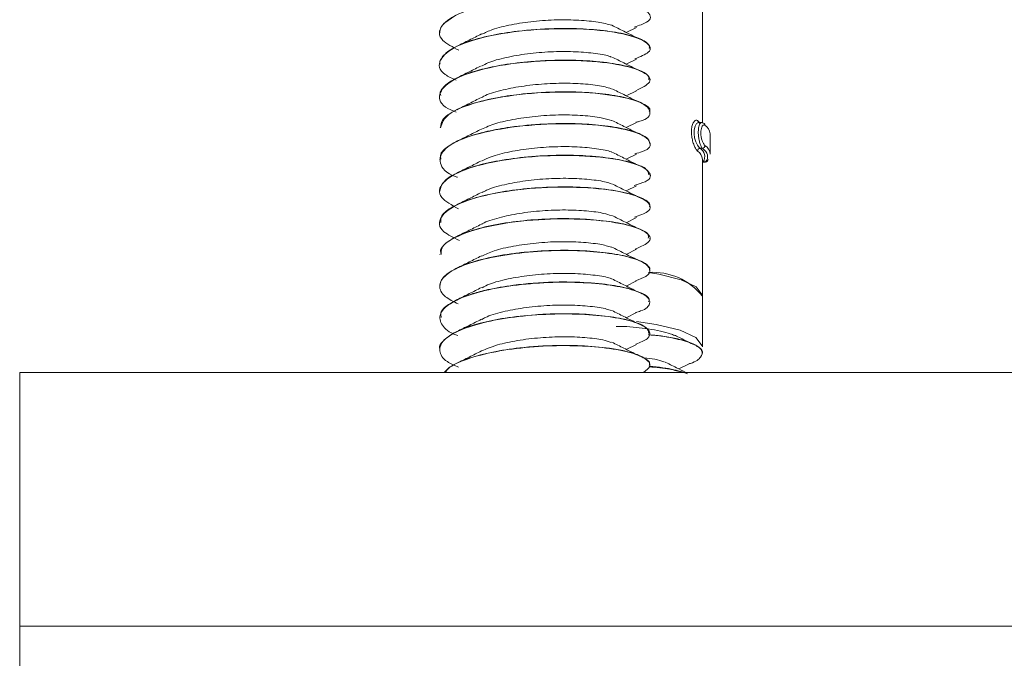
# Model space of a CAD drawing. Header units: millimetres. Extents: x -172 to 1038, y -1779 to -162.
# Tile 58 of 63: x 888 to 925, y -241 to -216. Entities that reach past the tile are written whole.
import ezdxf

# ---------------------------------------------------------------- set-up
doc = ezdxf.new("R2010")
doc.units = ezdxf.units.MM

msp = doc.modelspace()

# ---------------------------------------------------------------- linework, layer by layer
at = {"color": 7, "linetype": 'Continuous', "lineweight": 15}
for p, q in [((913.537, -220.351), (913.537, -215.936)), ((910.641, -216.905), (911.03, -216.711)), ((903.537, -216.898), (903.537, -216.908)), ((911.537, -217.511), (911.537, -217.501)), ((903.537, -218.105), (903.537, -218.115)), ((910.641, -218.113), (911.03, -217.919)), ((911.537, -218.718), (911.537, -218.709)), ((903.537, -219.312), (903.537, -219.322)), ((910.641, -219.32), (911.03, -219.126)), ((911.537, -219.926), (911.537, -219.916)), ((910.641, -220.527), (911.03, -220.333)), ((913.504, -220.333), (913.397, -220.334)), ((903.537, -220.52), (903.537, -220.53)), ((913.836, -221.534), (913.836, -220.761)), ((911.537, -221.134), (911.537, -221.124)), ((910.641, -221.735), (911.03, -221.541)), ((913.447, -221.316), (913.541, -221.315)), ((903.537, -221.727), (903.537, -221.738)), ((913.537, -226.948), (913.537, -221.732)), ((913.537, -221.851), (913.637, -221.849)), ((913.565, -221.833), (913.658, -221.832)), ((911.537, -222.341), (911.537, -222.331)), ((910.641, -222.942), (911.03, -222.748)), ((903.537, -222.935), (903.537, -222.945)), ((911.537, -223.548), (911.537, -223.539)), ((903.537, -224.142), (903.537, -224.152)), ((910.641, -224.15), (911.03, -223.956)), ((911.537, -224.755), (911.537, -224.746)), ((903.537, -225.35), (903.537, -225.36)), ((910.641, -225.357), (911.03, -225.163)), ((911.537, -225.963), (911.537, -225.953)), ((910.641, -226.564), (911.03, -226.37)), ((903.537, -226.557), (903.537, -226.567)), ((911.537, -227.17), (911.537, -227.161)), ((913.537, -228.88), (913.537, -226.948)), ((910.641, -227.772), (911.03, -227.578)), ((903.537, -227.765), (903.537, -227.774)), ((911.537, -228.378), (911.537, -228.368)), ((903.537, -228.972), (903.537, -228.982)), ((910.641, -228.979), (911.03, -228.785)), ((913.537, -229.12), (913.537, -229.111)), ((887.537, -229.857), (1037.537, -229.857)), ((887.537, -239.516), (887.537, -229.857)), ((911.537, -229.585), (911.537, -229.576)), ((912.641, -229.722), (913.03, -229.528)), ((887.537, -278.339), (887.537, -239.516)), ((887.537, -239.516), (1037.537, -239.516))]:
    msp.add_line(p, q, dxfattribs=at)
at = {"color": 7, "linetype": 'Continuous', "lineweight": 15, "flags": 128}
for points in [[(904.147, -216.241), (903.691, -216.56), (903.58, -216.716), (903.538, -216.87), (903.55, -216.897)], [(913.397, -220.337), (913.387, -220.335), (913.318, -220.374), (913.258, -220.471), (913.223, -220.61), (913.219, -220.765), (913.242, -220.919), (913.287, -221.066), (913.349, -221.195), (913.418, -221.291), (913.447, -221.316), (913.447, -221.316), (913.447, -221.316)], [(913.352, -220.262), (913.419, -220.323), (913.429, -220.334)], [(913.658, -221.832), (913.701, -221.767), (913.727, -221.702), (913.736, -221.637), (913.73, -221.571), (913.706, -221.506), (913.667, -221.442), (913.612, -221.378), (913.541, -221.315)], [(913.637, -221.842), (913.649, -221.844), (913.658, -221.832), (913.658, -221.832), (913.658, -221.832)], [(911.486, -226.044), (911.874, -226.108), (912.733, -226.325), (913.303, -226.599), (913.533, -226.905), (913.537, -226.948)], [(911.029, -227.919), (911.78, -228.023), (912.688, -228.242), (913.291, -228.523), (913.534, -228.838), (913.537, -228.88)]]:
    msp.add_lwpolyline(points, dxfattribs=at)
at = {"color": 8, "linetype": 'Continuous', "lineweight": 15, "flags": 128}
msp.add_lwpolyline([(913.565, -221.833), (913.546, -221.834), (913.537, -221.836)], dxfattribs=at)
at = {"color": 7, "linetype": 'Continuous', "lineweight": 15}
for centre, radius, start, end in [((913.439, -220.263), 0.0874, 178.8403, 275.2418), ((913.549, -220.436), 0.0869, 358.6613, 95.3757), ((913.395, -220.811), 0.444, 6.3773, 57.2183), ((913.53, -221.21), 0.106, 275.9535, 359.6016), ((913.408, -221.576), 0.431, 5.5475, 58.0481), ((913.458, -221.422), 0.106, 95.6416, 179.5141), ((913.108, -221.776), 0.431, 5.8687, 55.5787), ((913.275, -221.627), 0.355, 324.6323, 61.0285), ((913.665, -221.74), 0.0915, 265.9564, 0.0745), ((911.653, -228.446), 2.407, 38.4937, 93.8701)]:
    msp.add_arc(centre, radius, start, end, dxfattribs=at)
for points, knots in [([(904.267, -217.582), (904.027, -217.46), (903.466, -217.173), (903.504, -216.636), (904.284, -216.117), (905.744, -215.726), (907.563, -215.532), (909.38, -215.559), (910.826, -215.776), (911.573, -216.129), (911.617, -216.475), (911.121, -216.638), (910.945, -216.697)], [0, 0, 0, 0, 0.080885, 0.189066, 0.295972, 0.403326, 0.511123, 0.617807, 0.72611, 0.832724, 0.940709, 1, 1, 1, 1]), ([(911.514, -217.501), (911.52, -217.472), (911.53, -217.418), (911.475, -217.351), (911.402, -217.282), (911.222, -217.162), (910.766, -216.99), (909.929, -216.835), (908.926, -216.753), (907.76, -216.742), (906.582, -216.828), (905.433, -217.01), (904.543, -217.255), (903.89, -217.561), (903.615, -217.832), (903.53, -218.017), (903.544, -218.088), (903.547, -218.105)], [0, 0, 0, 0, 0.033964, 0.061326, 0.076707, 0.116073, 0.205084, 0.300515, 0.393, 0.472263, 0.583432, 0.669963, 0.767471, 0.855161, 0.944905, 0.987001, 1, 1, 1, 1]), ([(905.141, -216.97), (905.266, -216.909), (905.561, -216.766), (906.255, -216.599), (907.107, -216.472), (908.006, -216.413), (908.857, -216.43), (909.6, -216.5), (909.93, -216.589), (910.092, -216.632)], [0, 0, 0, 0, 0.109458, 0.257362, 0.406172, 0.556412, 0.703394, 0.853628, 1, 1, 1, 1]), ([(910.998, -217.083), (910.848, -217.009), (910.549, -216.859), (910.244, -216.707), (910.092, -216.631)], [0, 0, 0, 0, 0.500077, 1, 1, 1, 1]), ([(904.157, -218.719), (904.006, -218.651), (903.504, -218.424), (903.457, -217.944), (904.082, -217.412), (905.445, -216.989), (907.224, -216.76), (909.068, -216.746), (910.605, -216.932), (911.498, -217.267), (911.659, -217.633), (911.169, -217.826), (910.963, -217.908)], [0, 0, 0, 0, 0.0473301, 0.1572636, 0.2654844, 0.3750926, 0.4838579, 0.5925328, 0.7022181, 0.8104158, 0.9203339, 1, 1, 1, 1]), ([(905.126, -216.962), (904.971, -217.039), (904.661, -217.194), (904.344, -217.351), (904.186, -217.43)], [0, 0, 0, 0, 0.499814, 1, 1, 1, 1]), ([(905.151, -218.176), (905.22, -218.137), (905.443, -218.013), (906.042, -217.851), (906.867, -217.708), (907.761, -217.629), (908.64, -217.626), (909.399, -217.686), (909.892, -217.764), (910.038, -217.828), (910.065, -217.84)], [0, 0, 0, 0, 0.0677334, 0.2175315, 0.3656318, 0.516748, 0.664699, 0.8146851, 0.9651467, 1, 1, 1, 1]), ([(910.998, -218.291), (910.848, -218.216), (910.549, -218.066), (910.244, -217.915), (910.092, -217.839)], [0, 0, 0, 0, 0.500081, 1, 1, 1, 1]), ([(904.155, -219.938), (904.052, -219.896), (903.567, -219.703), (903.434, -219.254), (903.903, -218.712), (905.158, -218.259), (906.887, -217.994), (908.748, -217.938), (910.365, -218.093), (911.395, -218.407), (911.692, -218.791), (911.227, -219.016), (911.005, -219.122)], [0, 0, 0, 0, 0.029716, 0.139153, 0.247101, 0.356767, 0.464854, 0.573917, 0.682749, 0.790947, 0.900552, 1, 1, 1, 1]), ([(911.496, -218.709), (911.497, -218.653), (911.499, -218.52), (911.201, -218.361), (910.834, -218.233), (910.35, -218.113), (909.564, -218.002), (908.362, -217.939), (907.119, -217.983), (905.986, -218.121), (905.034, -218.314), (904.254, -218.576), (903.797, -218.848), (903.618, -219.06), (903.529, -219.197), (903.564, -219.278), (903.579, -219.311)], [0, 0, 0, 0, 0.063909, 0.151586, 0.191001, 0.236875, 0.33713, 0.427001, 0.542141, 0.62812, 0.705294, 0.802743, 0.892276, 0.936756, 0.97418, 1, 1, 1, 1]), ([(905.126, -218.169), (904.971, -218.247), (904.661, -218.401), (904.344, -218.558), (904.186, -218.637)], [0, 0, 0, 0, 0.49982, 1, 1, 1, 1]), ([(905.142, -219.379), (905.166, -219.364), (905.328, -219.262), (905.841, -219.108), (906.63, -218.948), (907.518, -218.851), (908.408, -218.827), (909.208, -218.872), (909.787, -218.949), (909.992, -219.025), (910.061, -219.05)], [0, 0, 0, 0, 0.025692, 0.176374, 0.323905, 0.474782, 0.623908, 0.772568, 0.923572, 1, 1, 1, 1]), ([(911.517, -219.916), (911.523, -219.906), (911.591, -219.805), (911.356, -219.644), (910.868, -219.437), (910.135, -219.277), (909.15, -219.179), (907.98, -219.15), (906.822, -219.219), (905.669, -219.38), (904.658, -219.621), (903.977, -219.928), (903.595, -220.238), (903.575, -220.421), (903.564, -220.521)], [0, 0, 0, 0, 0.011193, 0.116292, 0.182779, 0.279581, 0.373907, 0.455, 0.567504, 0.64535, 0.745049, 0.858226, 0.922552, 1, 1, 1, 1]), ([(903.564, -220.531), (903.621, -220.36), (903.742, -220.001), (904.897, -219.537), (906.551, -219.235), (908.42, -219.138), (910.102, -219.259), (911.283, -219.552), (911.633, -219.923), (911.472, -220.22), (911.04, -220.318), (910.998, -220.327)], [0, 0, 0, 0, 0.1150689, 0.2405763, 0.3641611, 0.4896097, 0.6135889, 0.7380725, 0.8630898, 0.9868019, 1, 1, 1, 1]), ([(910.998, -219.498), (910.848, -219.423), (910.549, -219.274), (910.244, -219.122), (910.092, -219.046)], [0, 0, 0, 0, 0.500073, 1, 1, 1, 1]), ([(905.126, -219.377), (904.971, -219.454), (904.661, -219.608), (904.344, -219.766), (904.186, -219.845)], [0, 0, 0, 0, 0.4998123, 1, 1, 1, 1]), ([(905.124, -220.591), (905.293, -220.516), (905.643, -220.361), (906.406, -220.193), (907.273, -220.078), (908.171, -220.033), (909.004, -220.062), (909.678, -220.136), (909.953, -220.22), (910.074, -220.257)], [0, 0, 0, 0, 0.138188, 0.285406, 0.434962, 0.584658, 0.731785, 0.882244, 1, 1, 1, 1]), ([(904.214, -222.419), (904.198, -222.414), (903.75, -222.272), (903.47, -221.873), (903.62, -221.319), (904.636, -220.819), (906.225, -220.483), (908.083, -220.346), (909.829, -220.432), (911.12, -220.695), (911.632, -221.063), (911.535, -221.379), (911.065, -221.501), (910.96, -221.528)], [0, 0, 0, 0, 0.003954, 0.110831, 0.218136, 0.325908, 0.432551, 0.540817, 0.647398, 0.755337, 0.86246, 0.969479, 1, 1, 1, 1]), ([(911.521, -221.124), (911.519, -221.083), (911.514, -220.979), (911.256, -220.79), (910.674, -220.585), (909.757, -220.437), (908.681, -220.363), (907.471, -220.376), (906.311, -220.486), (905.261, -220.672), (904.439, -220.914), (903.828, -221.233), (903.527, -221.507), (903.567, -221.681), (903.578, -221.727)], [0, 0, 0, 0, 0.046241, 0.118813, 0.222185, 0.318163, 0.406708, 0.502599, 0.606577, 0.683478, 0.780529, 0.864809, 0.964675, 1, 1, 1, 1]), ([(910.998, -220.706), (910.848, -220.631), (910.549, -220.481), (910.244, -220.329), (910.092, -220.254)], [0, 0, 0, 0, 0.500082, 1, 1, 1, 1]), ([(913.352, -221.421), (913.342, -221.412), (913.311, -221.382), (913.254, -221.287), (913.19, -221.13), (913.143, -220.95), (913.118, -220.758), (913.123, -220.567), (913.159, -220.398), (913.22, -220.282), (913.29, -220.231), (913.332, -220.252), (913.352, -220.262)], [0, 0, 0, 0, 0.0499665, 0.1607221, 0.2659659, 0.3652594, 0.4629769, 0.5656735, 0.6760163, 0.789423, 0.9004661, 1, 1, 1, 1]), ([(913.541, -221.315), (913.541, -221.315), (913.525, -221.315), (913.491, -221.244), (913.442, -221.128), (913.403, -220.965), (913.381, -220.793), (913.381, -220.631), (913.399, -220.495), (913.432, -220.392), (913.476, -220.335), (913.514, -220.322), (913.536, -220.349), (913.541, -220.349), (913.541, -220.349)], [0, 0, 0, 0, 0.000036, 0.11222, 0.224483, 0.337096, 0.445595, 0.547544, 0.646168, 0.746792, 0.852427, 0.963254, 0.999964, 1, 1, 1, 1]), ([(913.636, -220.438), (913.63, -220.434), (913.61, -220.42), (913.572, -220.424), (913.529, -220.47), (913.496, -220.552), (913.478, -220.661), (913.478, -220.791), (913.5, -220.93), (913.539, -221.058), (913.587, -221.16), (913.619, -221.194), (913.636, -221.21)], [0, 0, 0, 0, 0.037284, 0.149826, 0.256278, 0.35642, 0.453444, 0.553219, 0.659994, 0.772413, 0.88591, 1, 1, 1, 1]), ([(905.126, -220.584), (904.971, -220.661), (904.661, -220.816), (904.344, -220.973), (904.186, -221.052)], [0, 0, 0, 0, 0.499809, 1, 1, 1, 1]), ([(905.146, -221.799), (905.252, -221.745), (905.523, -221.608), (906.187, -221.442), (907.031, -221.31), (907.927, -221.245), (908.795, -221.255), (909.52, -221.325), (909.962, -221.402), (910.074, -221.457), (910.079, -221.459)], [0, 0, 0, 0, 0.096597, 0.245505, 0.394458, 0.54544, 0.69304, 0.84366, 0.993461, 1, 1, 1, 1]), ([(904.246, -223.622), (903.993, -223.481), (903.439, -223.173), (903.544, -222.62), (904.399, -222.109), (905.908, -221.737), (907.742, -221.562), (909.539, -221.61), (910.934, -221.842), (911.601, -222.202), (911.591, -222.538), (911.099, -222.686), (910.944, -222.733)], [0, 0, 0, 0, 0.091113, 0.199084, 0.306247, 0.413299, 0.521366, 0.627955, 0.73624, 0.842972, 0.950654, 1, 1, 1, 1]), ([(911.496, -222.332), (911.484, -222.256), (911.462, -222.106), (910.996, -221.892), (910.269, -221.713), (909.306, -221.604), (908.198, -221.566), (907.054, -221.613), (905.919, -221.751), (904.897, -221.969), (904.13, -222.257), (903.629, -222.591), (903.571, -222.818), (903.541, -222.935)], [0, 0, 0, 0, 0.08676, 0.169737, 0.263584, 0.362943, 0.441335, 0.539726, 0.632603, 0.719682, 0.823697, 0.909077, 1, 1, 1, 1]), ([(910.998, -221.913), (910.848, -221.838), (910.549, -221.689), (910.244, -221.537), (910.092, -221.461)], [0, 0, 0, 0, 0.500085, 1, 1, 1, 1]), ([(905.126, -221.792), (904.971, -221.869), (904.661, -222.023), (904.344, -222.181), (904.186, -222.259)], [0, 0, 0, 0, 0.499815, 1, 1, 1, 1]), ([(905.15, -223.004), (905.204, -222.973), (905.406, -222.856), (905.977, -222.696), (906.792, -222.547), (907.684, -222.463), (908.567, -222.453), (909.34, -222.508), (909.86, -222.587), (910.023, -222.654), (910.062, -222.67)], [0, 0, 0, 0, 0.054465, 0.204596, 0.352429, 0.503525, 0.651767, 0.801382, 0.952071, 1, 1, 1, 1]), ([(910.998, -223.121), (910.848, -223.046), (910.549, -222.896), (910.244, -222.744), (910.092, -222.668)], [0, 0, 0, 0, 0.500082, 1, 1, 1, 1]), ([(904.281, -224.825), (904.056, -224.718), (903.493, -224.45), (903.476, -223.928), (904.186, -223.402), (905.601, -222.996), (907.403, -222.785), (909.234, -222.793), (910.724, -222.995), (911.541, -223.341), (911.638, -223.696), (911.142, -223.874), (910.95, -223.942)], [0, 0, 0, 0, 0.071764, 0.180041, 0.28677, 0.394442, 0.501914, 0.608739, 0.716964, 0.823529, 0.931696, 1, 1, 1, 1]), ([(911.518, -223.538), (911.524, -223.527), (911.578, -223.423), (911.326, -223.241), (910.717, -223.009), (909.967, -222.882), (909.298, -222.822), (908.662, -222.785), (907.744, -222.781), (906.579, -222.867), (905.489, -223.036), (904.578, -223.278), (903.914, -223.588), (903.558, -223.881), (903.573, -224.074), (903.578, -224.142)], [0, 0, 0, 0, 0.013034, 0.119155, 0.207619, 0.318163, 0.355846, 0.391167, 0.483156, 0.576639, 0.667564, 0.76126, 0.851043, 0.946816, 1, 1, 1, 1]), ([(905.126, -222.999), (904.971, -223.076), (904.661, -223.231), (904.344, -223.388), (904.186, -223.467)], [0, 0, 0, 0, 0.49982, 1, 1, 1, 1]), ([(905.136, -224.207), (905.147, -224.2), (905.292, -224.104), (905.781, -223.955), (906.556, -223.788), (907.442, -223.686), (908.333, -223.655), (909.145, -223.696), (909.753, -223.772), (909.979, -223.851), (910.063, -223.88)], [0, 0, 0, 0, 0.012474, 0.163331, 0.310851, 0.461547, 0.611086, 0.759354, 0.910423, 1, 1, 1, 1]), ([(911.476, -224.746), (911.485, -224.69), (911.506, -224.558), (911.125, -224.356), (910.474, -224.166), (909.548, -224.038), (908.454, -223.98), (907.296, -224.011), (906.142, -224.131), (905.106, -224.329), (904.264, -224.606), (903.775, -224.906), (903.533, -225.158), (903.576, -225.298), (903.591, -225.349)], [0, 0, 0, 0, 0.063851, 0.150083, 0.242267, 0.335716, 0.42621, 0.520353, 0.609978, 0.704987, 0.798457, 0.890978, 0.960757, 1, 1, 1, 1]), ([(903.593, -225.36), (903.588, -225.275), (903.574, -225.05), (904.126, -224.664), (905.3, -224.263), (907.066, -224.016), (908.917, -223.983), (910.494, -224.154), (911.453, -224.48), (911.676, -224.854), (911.195, -225.062), (910.98, -225.155)], [0, 0, 0, 0, 0.05716, 0.149987, 0.275434, 0.399429, 0.523903, 0.648941, 0.772653, 0.898254, 1, 1, 1, 1]), ([(905.126, -224.206), (904.971, -224.284), (904.661, -224.438), (904.344, -224.595), (904.186, -224.674)], [0, 0, 0, 0, 0.499814, 1, 1, 1, 1]), ([(910.998, -224.328), (910.848, -224.253), (910.549, -224.103), (910.244, -223.952), (910.092, -223.876)], [0, 0, 0, 0, 0.500082, 1, 1, 1, 1]), ([(905.133, -225.421), (905.281, -225.353), (905.605, -225.203), (906.336, -225.036), (907.196, -224.915), (908.095, -224.863), (908.937, -224.887), (909.643, -224.959), (909.942, -225.046), (910.082, -225.086)], [0, 0, 0, 0, 0.124968, 0.272457, 0.4217, 0.571677, 0.718691, 0.869078, 1, 1, 1, 1]), ([(904.239, -227.245), (904.059, -227.156), (903.634, -226.944), (903.467, -226.552), (903.705, -226.138), (904.397, -225.76), (905.448, -225.461), (906.742, -225.269), (908.122, -225.191), (909.441, -225.24), (910.534, -225.389), (911.29, -225.628), (911.598, -225.908), (911.505, -226.172), (911.136, -226.309), (910.987, -226.363)], [0, 0, 0, 0, 0.0596, 0.140853, 0.22091, 0.301619, 0.382478, 0.462399, 0.543712, 0.623326, 0.704659, 0.784531, 0.865447, 0.946087, 1, 1, 1, 1]), ([(911.518, -225.953), (911.524, -225.944), (911.569, -225.879), (911.475, -225.797), (911.377, -225.718), (911.334, -225.69), (911.312, -225.677), (911.303, -225.671), (911.27, -225.653), (911.153, -225.591), (910.819, -225.463), (910.144, -225.317), (909.139, -225.215), (908.002, -225.188), (907.026, -225.244), (906.288, -225.331), (905.57, -225.441), (904.754, -225.635), (904.02, -225.935), (903.69, -226.194), (903.556, -226.404), (903.548, -226.499), (903.544, -226.557)], [0, 0, 0, 0, 0.010495, 0.073905, 0.093479, 0.104936, 0.10762, 0.109203, 0.111755, 0.130333, 0.185095, 0.279548, 0.369052, 0.464006, 0.557366, 0.599108, 0.6459, 0.741927, 0.833552, 0.925926, 0.954924, 1, 1, 1, 1]), ([(910.998, -225.535), (910.848, -225.46), (910.549, -225.311), (910.244, -225.159), (910.092, -225.083)], [0, 0, 0, 0, 0.500081, 1, 1, 1, 1]), ([(905.126, -225.414), (904.971, -225.491), (904.661, -225.646), (904.344, -225.803), (904.186, -225.882)], [0, 0, 0, 0, 0.49982, 1, 1, 1, 1]), ([(905.149, -226.628), (905.238, -226.581), (905.486, -226.45), (906.119, -226.286), (906.956, -226.148), (907.851, -226.077), (908.724, -226.081), (909.465, -226.147), (909.93, -226.224), (910.057, -226.283), (910.071, -226.29)], [0, 0, 0, 0, 0.083306, 0.232653, 0.381167, 0.53224, 0.679955, 0.830311, 0.980445, 1, 1, 1, 1]), ([(904.23, -228.454), (904.178, -228.434), (903.828, -228.305), (903.549, -228.002), (903.502, -227.581), (903.953, -227.178), (904.804, -226.828), (905.977, -226.574), (907.326, -226.428), (908.7, -226.405), (909.943, -226.5), (910.902, -226.688), (911.485, -226.954), (911.581, -227.236), (911.391, -227.462), (911.061, -227.553), (910.994, -227.571)], [0, 0, 0, 0, 0.01417, 0.094129, 0.175388, 0.254981, 0.336307, 0.416098, 0.497052, 0.57758, 0.657757, 0.738912, 0.818555, 0.899907, 0.97958, 1, 1, 1, 1]), ([(911.491, -227.16), (911.503, -227.127), (911.542, -227.016), (911.249, -226.826), (910.652, -226.619), (909.727, -226.469), (908.892, -226.416), (908.37, -226.409), (908.249, -226.409), (908.216, -226.409), (908.21, -226.409), (908.209, -226.409), (908.209, -226.409), (908.209, -226.409), (908.209, -226.409), (908.208, -226.409), (908.208, -226.409), (908.204, -226.409), (908.163, -226.409), (908.051, -226.41), (907.433, -226.423), (906.468, -226.498), (905.559, -226.654), (904.975, -226.796), (904.402, -226.973), (903.863, -227.246), (903.54, -227.535), (903.58, -227.704), (903.594, -227.764)], [0, 0, 0, 0, 0.038414, 0.126356, 0.223031, 0.316553, 0.416574, 0.438174, 0.444843, 0.446081, 0.446223, 0.446293, 0.446295, 0.446296, 0.4463, 0.446305, 0.446355, 0.446481, 0.447324, 0.456147, 0.473691, 0.596264, 0.681975, 0.711573, 0.76782, 0.868424, 0.953669, 1, 1, 1, 1]), ([(910.998, -226.743), (910.848, -226.668), (910.549, -226.518), (910.244, -226.366), (910.092, -226.291)], [0, 0, 0, 0, 0.500077, 1, 1, 1, 1]), ([(905.126, -226.621), (904.971, -226.698), (904.661, -226.853), (904.344, -227.01), (904.186, -227.089)], [0, 0, 0, 0, 0.49982, 1, 1, 1, 1]), ([(911.493, -228.369), (911.482, -228.291), (911.461, -228.144), (911.004, -227.933), (910.325, -227.761), (909.385, -227.648), (908.551, -227.612), (907.811, -227.62), (907.034, -227.657), (906.033, -227.769), (904.967, -227.986), (904.144, -228.278), (903.681, -228.616), (903.479, -228.848), (903.542, -228.966), (903.545, -228.971)], [0, 0, 0, 0, 0.088556, 0.16666, 0.260222, 0.349494, 0.437955, 0.468792, 0.528407, 0.623099, 0.711448, 0.820759, 0.906973, 0.99598, 1, 1, 1, 1]), ([(904.25, -229.659), (904.096, -229.589), (903.681, -229.4), (903.472, -229.031), (903.638, -228.612), (904.27, -228.228), (905.272, -227.914), (906.54, -227.706), (907.915, -227.609), (909.254, -227.641), (910.39, -227.776), (911.203, -228.003), (911.582, -228.28), (911.54, -228.558), (911.169, -228.712), (911.002, -228.781)], [0, 0, 0, 0, 0.047757, 0.128783, 0.209236, 0.289514, 0.370639, 0.450326, 0.531692, 0.611349, 0.692519, 0.77271, 0.853252, 0.93422, 1, 1, 1, 1]), ([(905.148, -227.833), (905.187, -227.809), (905.37, -227.698), (905.914, -227.541), (906.717, -227.387), (907.608, -227.297), (908.494, -227.28), (909.28, -227.331), (909.827, -227.409), (910.008, -227.48), (910.06, -227.501)], [0, 0, 0, 0, 0.0412095, 0.1916231, 0.3392706, 0.4902965, 0.638906, 0.7881009, 0.9389662, 1, 1, 1, 1]), ([(910.998, -227.95), (910.848, -227.875), (910.549, -227.726), (910.244, -227.574), (910.092, -227.498)], [0, 0, 0, 0, 0.500077, 1, 1, 1, 1]), ([(905.126, -227.829), (904.971, -227.906), (904.661, -228.06), (904.344, -228.218), (904.186, -228.296)], [0, 0, 0, 0, 0.499805, 1, 1, 1, 1]), ([(910.253, -228.101), (910.346, -228.102), (910.778, -228.104), (911.511, -228.198), (912.192, -228.32), (912.421, -228.426), (912.471, -228.449)], [0, 0, 0, 0, 0.104024, 0.479024, 0.88715, 1, 1, 1, 1]), ([(905.126, -229.036), (905.317, -228.956), (905.695, -228.798), (906.49, -228.631), (907.363, -228.522), (908.259, -228.485), (909.081, -228.52), (909.719, -228.595), (909.967, -228.676), (910.067, -228.709)], [0, 0, 0, 0, 0.15074, 0.298249, 0.448627, 0.598445, 0.746316, 0.897312, 1, 1, 1, 1]), ([(910.998, -229.158), (910.848, -229.083), (910.549, -228.933), (910.244, -228.781), (910.092, -228.705)], [0, 0, 0, 0, 0.500073, 1, 1, 1, 1]), ([(911.472, -228.424), (911.51, -228.426), (911.927, -228.448), (912.557, -228.564), (913.237, -228.768), (913.574, -229.018), (913.512, -229.269), (913.3, -229.452), (913.039, -229.52), (913.018, -229.525)], [0, 0, 0, 0, 0.0194056, 0.2142879, 0.4053844, 0.5984832, 0.7927599, 0.9830942, 1, 1, 1, 1]), ([(913.524, -229.11), (913.529, -229.104), (913.566, -229.045), (913.476, -228.957), (913.287, -228.801), (913.026, -228.693), (912.733, -228.611), (912.49, -228.551), (912.097, -228.471), (911.666, -228.437), (911.473, -228.421)], [0, 0, 0, 0, 0.021835, 0.19912, 0.29921, 0.569756, 0.600848, 0.657414, 0.846686, 1, 1, 1, 1]), ([(912.998, -228.693), (912.849, -228.618), (912.676, -228.532), (912.501, -228.445), (912.478, -228.433)], [0, 0, 0, 0, 0.868516, 1, 1, 1, 1]), ([(911.509, -229.575), (911.518, -229.558), (911.567, -229.463), (911.379, -229.326), (911.092, -229.187), (910.833, -229.101), (910.498, -229.016), (909.901, -228.909), (909.144, -228.843), (908.446, -228.822), (907.675, -228.826), (906.669, -228.892), (905.52, -229.067), (904.579, -229.316), (903.941, -229.593), (903.767, -229.79), (903.708, -229.857)], [0, 0, 0, 0, 0.021018, 0.118923, 0.172871, 0.211691, 0.24702, 0.31646, 0.426285, 0.469077, 0.506546, 0.630763, 0.726547, 0.825969, 0.941634, 1, 1, 1, 1]), ([(903.744, -229.857), (903.794, -229.79), (903.947, -229.587), (904.669, -229.291), (905.783, -229.02), (907.121, -228.857), (908.5, -228.815), (909.772, -228.895), (910.784, -229.069), (911.415, -229.325), (911.631, -229.602), (911.403, -229.776), (911.297, -229.857)], [0, 0, 0, 0, 0.0520273, 0.1596834, 0.265879, 0.3727619, 0.4800116, 0.5858752, 0.6936769, 0.7992, 0.9069758, 1, 1, 1, 1]), ([(905.126, -229.036), (904.971, -229.113), (904.661, -229.268), (904.344, -229.425), (904.186, -229.504)], [0, 0, 0, 0, 0.499809, 1, 1, 1, 1]), ([(911.313, -229.303), (911.459, -229.318), (911.779, -229.351), (911.967, -229.416), (912.069, -229.452)], [0, 0, 0, 0, 0.456193, 1, 1, 1, 1]), ([(912.912, -229.857), (912.79, -229.796), (912.519, -229.661), (912.244, -229.524), (912.092, -229.448)], [0, 0, 0, 0, 0.446803, 1, 1, 1, 1]), ([(911.509, -229.639), (911.789, -229.665), (912.3, -229.714), (912.628, -229.812), (912.776, -229.857)], [0, 0, 0, 0, 0.548773, 1, 1, 1, 1]), ([(912.968, -229.906), (912.836, -229.86), (912.505, -229.746), (911.966, -229.653), (911.558, -229.629), (911.51, -229.626)], [0, 0, 0, 0, 0.369281, 0.926337, 1, 1, 1, 1])]:
    msp.add_open_spline(points, degree=3, knots=knots, dxfattribs=at)

doc.saveas('drawing.dxf')
